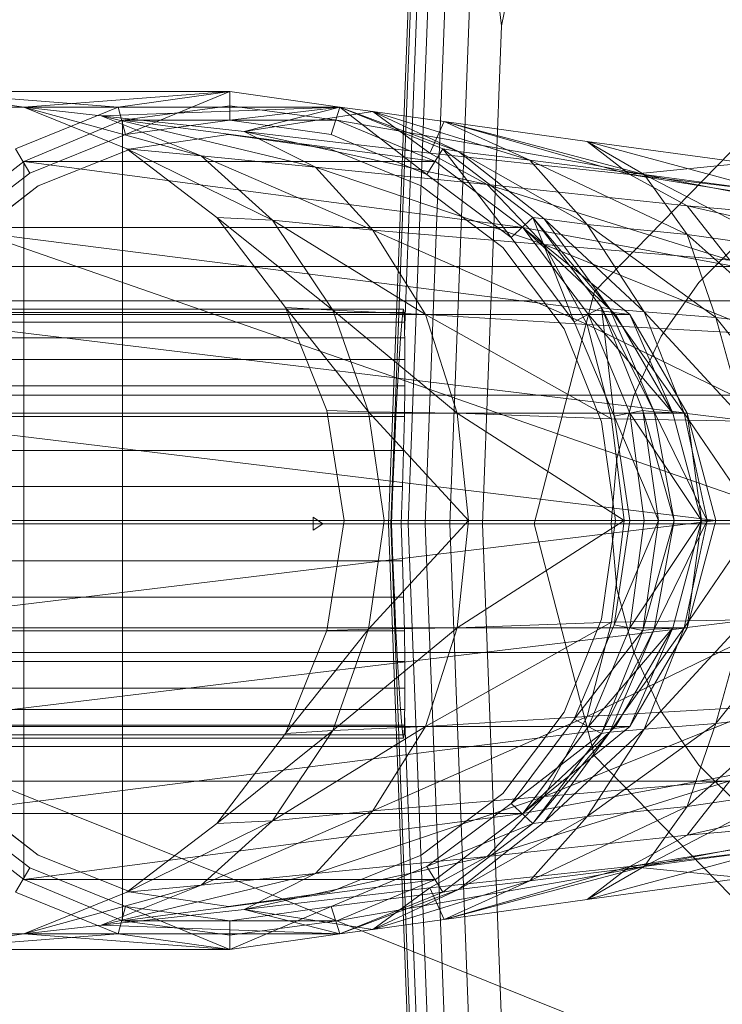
# Model space of a CAD drawing. Header units: metres. Extents: x 391.1 to 430.4, y 12.7 to 28.4.
# Tile 38 of 79: x 401.539 to 401.5882, y 26.5845 to 26.6533. Entities that reach past the tile are written whole.
import ezdxf

# ---------------------------------------------------------------- set-up
doc = ezdxf.new("R2010")
doc.units = ezdxf.units.M
doc.layers.add('02_MOBILIARIO', color=7, linetype='Continuous', lineweight=18)
doc.layers.add('A-DETL-____-MBND', color=7, linetype='Continuous', lineweight=18)

# ---------------------------------------------------------------- blocks, each defined once
blk = doc.blocks.new('Family - Rentamans PB-155389-02_CLI_AIRE_P0')
at = {"layer": 'A-DETL-____-MBND', "color": 253, "true_color": 0xaaaaaa}
for p, q in [((0.072869, 0.182758), (0.075845, 0.260961)), ((0.073043, 0.182758), (0.075975, 0.259811)), ((0.074, 0.196014), (0.076315, 0.256826)), ((0.074262, 0.182758), (0.076889, 0.251774)), ((0.075451, 0.182758), (0.07778, 0.243939)), ((0.080775, 0.217586), (0.084734, 0.236908)), ((0.077172, 0.182758), (0.079069, 0.232599)), ((0.080775, 0.217586), (0.079069, 0.232599)), ((0, 0.218497), (0.102728, 0.182758)), ((0.07945, 0.182758), (0.080775, 0.217586)), ((0.039771, 0.212986), (0.061771, 0.212986)), ((0.047372, 0.211886), (0.039771, 0.212986)), ((0.039771, 0.212986), (0.053972, 0.211886)), ((0.047372, 0.211886), (0.061771, 0.212986)), ((0.053972, 0.211886), (0.061771, 0.212986)), ((0.061771, 0.212986), (0.054472, 0.209986)), ((0.061771, 0.212986), (0.069472, 0.211886)), ((0.061771, 0.212986), (0.061771, 0.210986)), ((0.032072, 0.211886), (0.053972, 0.211886)), ((0.046771, 0.208986), (0.053972, 0.211886)), ((0.054572, 0.208986), (0.047372, 0.211886)), ((0.047372, 0.211886), (0.059771, 0.208486)), ((0.047372, 0.211886), (0.052771, 0.211287)), ((0.047372, 0.211886), (0.069472, 0.211886)), ((0.069472, 0.211886), (0.052771, 0.211287)), ((0.053972, 0.211886), (0.054472, 0.209986)), ((0.061771, 0.211986), (0.054271, 0.210986)), ((0.061771, 0.211986), (0.054271, 0.210986)), ((0.061771, 0.211986), (0.054271, 0.210986)), ((0.069271, 0.210986), (0.061771, 0.211986)), ((0.069271, 0.210986), (0.061771, 0.211986)), ((0.069271, 0.210986), (0.061771, 0.211986)), ((0.069271, 0.210986), (0.061771, 0.211986)), ((0.061771, 0.210986), (0.069472, 0.211886)), ((0.069472, 0.211886), (0.062771, 0.210186)), ((0.071771, 0.211587), (0.062771, 0.210186)), ((0.068872, 0.209986), (0.069472, 0.211886)), ((0.069472, 0.211886), (0.068872, 0.209986)), ((0.069472, 0.211886), (0.071771, 0.211587)), ((0.069472, 0.211886), (0.077771, 0.208787)), ((0.069472, 0.211886), (0.076672, 0.208986)), ((0.069472, 0.211886), (0.076672, 0.208986)), ((0.069472, 0.211886), (0.075572, 0.207186)), ((0.076672, 0.208986), (0.069472, 0.211886)), ((0.077771, 0.208787), (0.071771, 0.211587)), ((0.071771, 0.211587), (0.075771, 0.208686)), ((0.082771, 0.208186), (0.071771, 0.211587)), ((0.071771, 0.211587), (0.076771, 0.210886)), ((0.054271, 0.210986), (0.047372, 0.208087)), ((0.054271, 0.210986), (0.047372, 0.208087)), ((0.054271, 0.210986), (0.047372, 0.208087)), ((0.052771, 0.211287), (0.059771, 0.208486)), ((0.052771, 0.211287), (0.067771, 0.207686)), ((0.062771, 0.210186), (0.052771, 0.211287)), ((0.054271, 0.210986), (0.054271, 0.154986)), ((0.054271, 0.210986), (0.069271, 0.210986)), ((0.054271, 0.210986), (0.076172, 0.208087)), ((0.054472, 0.209986), (0.061771, 0.210986)), ((0.054472, 0.209986), (0.061771, 0.210986)), ((0.061771, 0.210986), (0.068872, 0.209986)), ((0.061771, 0.210986), (0.068872, 0.209986)), ((0.076172, 0.208087), (0.069271, 0.210986)), ((0.076172, 0.208087), (0.069271, 0.210986)), ((0.076172, 0.208087), (0.069271, 0.210986)), ((0.069271, 0.210986), (0.086572, 0.207986)), ((0.086572, 0.207986), (0.069271, 0.210986)), ((0.069271, 0.210986), (0.076172, 0.208087)), ((0.076172, 0.208087), (0.069271, 0.210986)), ((0.069271, 0.210986), (0.076172, 0.208087)), ((0.076172, 0.208087), (0.069271, 0.210986)), ((0.076771, 0.210886), (0.075771, 0.208686)), ((0.082771, 0.208186), (0.076771, 0.210886)), ((0.076771, 0.210886), (0.089771, 0.207186)), ((0.090771, 0.207186), (0.076771, 0.210886)), ((0.076771, 0.210886), (0.086771, 0.209486)), ((0.087299, 0.198992), (0.098881, 0.210876)), ((0.098881, 0.210876), (0.087299, 0.198992)), ((0.062771, 0.210186), (0.067771, 0.207686)), ((0.062771, 0.210186), (0.079771, 0.206486)), ((0.075771, 0.208686), (0.062771, 0.210186)), ((0.047771, 0.207287), (0.054472, 0.209986)), ((0.047771, 0.207287), (0.054472, 0.209986)), ((0.061672, 0.209986), (0.054872, 0.208986)), ((0.054872, 0.208986), (0.061672, 0.209986)), ((0.068771, 0.208986), (0.061672, 0.209986)), ((0.061672, 0.209986), (0.068771, 0.208986)), ((0.068872, 0.209986), (0.075572, 0.207186)), ((0.068872, 0.209986), (0.075572, 0.207186)), ((0.086771, 0.209486), (0.089771, 0.207186)), ((0.090771, 0.207186), (0.086771, 0.209486)), ((0.086771, 0.209486), (0.097771, 0.207986)), ((0.099771, 0.205986), (0.086771, 0.209486)), ((0.046771, 0.208986), (0.047771, 0.207287)), ((0.054872, 0.208986), (0.048372, 0.206386)), ((0.048372, 0.206386), (0.054872, 0.208986)), ((0.060872, 0.204186), (0.054572, 0.208986)), ((0.054572, 0.208986), (0.064771, 0.203986)), ((0.054572, 0.208986), (0.059771, 0.208486)), ((0.075172, 0.206386), (0.068771, 0.208986)), ((0.068771, 0.208986), (0.075172, 0.206386)), ((0.075572, 0.207186), (0.076672, 0.208986)), ((0.075771, 0.208686), (0.079771, 0.206486)), ((0.075771, 0.208686), (0.089771, 0.207186)), ((0.076672, 0.208986), (0.077771, 0.208787)), ((0.082972, 0.204186), (0.076672, 0.208986)), ((0.076672, 0.208986), (0.082972, 0.204186)), ((0.081472, 0.202787), (0.076672, 0.208986)), ((0.082972, 0.204186), (0.076672, 0.208986)), ((0.077771, 0.208787), (0.082771, 0.208186)), ((0.083771, 0.204087), (0.077771, 0.208787)), ((0.077771, 0.208787), (0.086771, 0.203686)), ((0.047372, 0.208087), (0.041372, 0.203486)), ((0.047372, 0.208087), (0.041372, 0.203486)), ((0.047372, 0.208087), (0.041372, 0.203486)), ((0.047372, 0.208087), (0.047372, 0.157886)), ((0.047372, 0.208087), (0.076172, 0.208087)), ((0.047372, 0.208087), (0.082271, 0.203486)), ((0.059771, 0.208486), (0.064771, 0.203986)), ((0.059771, 0.208486), (0.071771, 0.203287)), ((0.059771, 0.208486), (0.067771, 0.207686)), ((0.082271, 0.203486), (0.076172, 0.208087)), ((0.082271, 0.203486), (0.076172, 0.208087)), ((0.082271, 0.203486), (0.076172, 0.208087)), ((0.076172, 0.208087), (0.082271, 0.203486)), ((0.076172, 0.208087), (0.082271, 0.203486)), ((0.082271, 0.203486), (0.076172, 0.208087)), ((0.082271, 0.203486), (0.076172, 0.208087)), ((0.086771, 0.203686), (0.082771, 0.208186)), ((0.082771, 0.208186), (0.090771, 0.207186)), ((0.093771, 0.202986), (0.082771, 0.208186)), ((0.086572, 0.207986), (0.138572, 0.197986)), ((0.086572, 0.207986), (0.138572, 0.197986)), ((0.097771, 0.207986), (0.089771, 0.207186)), ((0.041972, 0.202787), (0.047771, 0.207287)), ((0.041972, 0.202787), (0.047771, 0.207287)), ((0.067771, 0.207686), (0.071771, 0.203287)), ((0.067771, 0.207686), (0.083771, 0.202287)), ((0.067771, 0.207686), (0.079771, 0.206486)), ((0.075572, 0.207186), (0.081472, 0.202787)), ((0.075572, 0.207186), (0.081472, 0.202787)), ((0.089771, 0.207186), (0.093771, 0.204986)), ((0.089771, 0.207186), (0.113771, 0.203287)), ((0.089771, 0.207186), (0.110771, 0.204686)), ((0.093771, 0.202986), (0.090771, 0.207186)), ((0.090771, 0.207186), (0.099771, 0.205986)), ((0.100771, 0.201986), (0.090771, 0.207186)), ((0.048372, 0.206386), (0.042771, 0.202087)), ((0.042771, 0.202087), (0.048372, 0.206386)), ((0.080872, 0.202087), (0.075172, 0.206386)), ((0.075172, 0.206386), (0.080872, 0.202087)), ((0.079771, 0.206486), (0.083771, 0.202287)), ((0.079771, 0.206486), (0.096771, 0.201186)), ((0.079771, 0.206486), (0.093771, 0.204986)), ((0.093771, 0.204986), (0.096771, 0.201186)), ((0.093771, 0.204986), (0.117771, 0.199486)), ((0.113771, 0.203287), (0.093771, 0.204986)), ((0.065672, 0.197886), (0.060872, 0.204186)), ((0.060872, 0.204186), (0.068972, 0.197686)), ((0.060872, 0.204186), (0.064771, 0.203986)), ((0.064771, 0.203986), (0.068972, 0.197686)), ((0.064771, 0.203986), (0.075472, 0.197386)), ((0.064771, 0.203986), (0.071771, 0.203287)), ((0.081472, 0.202787), (0.082972, 0.204186)), ((0.082972, 0.204186), (0.083771, 0.204087)), ((0.087771, 0.197886), (0.082972, 0.204186)), ((0.082972, 0.204186), (0.087771, 0.197886)), ((0.082972, 0.204186), (0.088372, 0.197787)), ((0.085872, 0.196886), (0.082972, 0.204186)), ((0.087771, 0.197886), (0.082972, 0.204186)), ((0.083771, 0.204087), (0.086771, 0.203686)), ((0.088372, 0.197787), (0.083771, 0.204087)), ((0.083771, 0.204087), (0.090771, 0.197587)), ((0.041372, 0.203486), (0.082271, 0.203486)), ((0.041372, 0.203486), (0.089771, 0.197386)), ((0.071771, 0.203287), (0.075472, 0.197386)), ((0.071771, 0.203287), (0.086771, 0.196686)), ((0.071771, 0.203287), (0.083771, 0.202287)), ((0.086872, 0.197386), (0.082271, 0.203486)), ((0.088771, 0.197386), (0.082271, 0.203486)), ((0.088771, 0.197386), (0.082271, 0.203486)), ((0.138271, 0.193186), (0.082271, 0.203486)), ((0.138271, 0.193186), (0.082271, 0.203486)), ((0.089771, 0.197386), (0.082271, 0.203486)), ((0.088771, 0.197386), (0.082271, 0.203486)), ((0.088771, 0.197386), (0.082271, 0.203486)), ((0.086771, 0.203686), (0.093771, 0.202986)), ((0.090771, 0.197587), (0.086771, 0.203686)), ((0.086771, 0.203686), (0.095771, 0.197186)), ((0.081472, 0.202787), (0.085872, 0.196886)), ((0.081472, 0.202787), (0.085872, 0.196886)), ((0.095771, 0.197186), (0.093771, 0.202986)), ((0.093771, 0.202986), (0.100771, 0.201986)), ((0.100972, 0.196587), (0.093771, 0.202986)), ((0.094593, 0.199631), (0.097828, 0.202867)), ((0.094593, 0.199631), (0.097828, 0.202867)), ((0.085172, 0.196386), (0.080872, 0.202087)), ((0.080872, 0.202087), (0.085172, 0.196386)), ((0.083771, 0.202287), (0.086771, 0.196686)), ((0.083771, 0.202287), (0.099372, 0.195986)), ((0.083771, 0.202287), (0.096771, 0.201186)), ((0.114701, 0.200758), (0.02, 0.200758)), ((0.091968, 0.195883), (0.094593, 0.199631)), ((0.091968, 0.195883), (0.094593, 0.199631)), ((0.02, 0.198347), (0.105701, 0.198347)), ((0.105701, 0.198347), (0.02, 0.198347)), ((0.08306, 0.182758), (0.087299, 0.198992)), ((0.087299, 0.198992), (0.08306, 0.182758)), ((0.024162, 0.197758), (0.073934, 0.197758)), ((0.068972, 0.197686), (0.065672, 0.197886)), ((0.071472, 0.190587), (0.065672, 0.197886)), ((0.068572, 0.190686), (0.065672, 0.197886)), ((0.068972, 0.197686), (0.071472, 0.190587)), ((0.075472, 0.197386), (0.068972, 0.197686)), ((0.068972, 0.197686), (0.077672, 0.190486)), ((0.073876, 0.19753), (0.073934, 0.197758)), ((0.073934, 0.197758), (0.073975, 0.19753)), ((0.085872, 0.196886), (0.087771, 0.197886)), ((0.087771, 0.197886), (0.088372, 0.197787)), ((0.090672, 0.190686), (0.087771, 0.197886)), ((0.087771, 0.197886), (0.090672, 0.190686)), ((0.087771, 0.197886), (0.091472, 0.190587)), ((0.088672, 0.190287), (0.087771, 0.197886)), ((0.090672, 0.190686), (0.087771, 0.197886)), ((0.088372, 0.197787), (0.090771, 0.197587)), ((0.091472, 0.190587), (0.088372, 0.197787)), ((0.088372, 0.197787), (0.093572, 0.190486)), ((0.073975, 0.19753), (0.024162, 0.19753)), ((0.024162, 0.19753), (0.073876, 0.19753)), ((0.036672, 0.197386), (0.089771, 0.197386)), ((0.036672, 0.197386), (0.093771, 0.190486)), ((0.073802, 0.196854), (0.073876, 0.19753)), ((0.073975, 0.19753), (0.073998, 0.196854)), ((0.075472, 0.197386), (0.077672, 0.190486)), ((0.086771, 0.196686), (0.075472, 0.197386)), ((0.075472, 0.197386), (0.088472, 0.190087)), ((0.089771, 0.190486), (0.086872, 0.197386)), ((0.092771, 0.190486), (0.086872, 0.197386)), ((0.086872, 0.197386), (0.088771, 0.197386)), ((0.092771, 0.190486), (0.088771, 0.197386)), ((0.089771, 0.197386), (0.088771, 0.197386)), ((0.092771, 0.190486), (0.088771, 0.197386)), ((0.093771, 0.190486), (0.089771, 0.197386)), ((0.089771, 0.197386), (0.092771, 0.190486)), ((0.090771, 0.197587), (0.095771, 0.197186)), ((0.093572, 0.190486), (0.090771, 0.197587)), ((0.090771, 0.197587), (0.097771, 0.189986)), ((0.095771, 0.197186), (0.100972, 0.196587)), ((0.097771, 0.189986), (0.095771, 0.197186)), ((0.095771, 0.197186), (0.101771, 0.189686)), ((0.024162, 0.196854), (0.073998, 0.196854)), ((0.024162, 0.196854), (0.073802, 0.196854)), ((0.073715, 0.195748), (0.073802, 0.196854)), ((0.073998, 0.196854), (0.074, 0.196014)), ((0.087771, 0.189886), (0.085172, 0.196386)), ((0.085172, 0.196386), (0.087771, 0.189886)), ((0.085872, 0.196886), (0.088672, 0.190287)), ((0.085872, 0.196886), (0.088672, 0.190287)), ((0.086771, 0.196686), (0.088472, 0.190087)), ((0.099372, 0.195986), (0.086771, 0.196686)), ((0.086771, 0.196686), (0.100771, 0.189886)), ((0.024162, 0.195748), (0.07401, 0.195748)), ((0.024162, 0.195748), (0.073715, 0.195748)), ((0.073617, 0.194249), (0.073715, 0.195748)), ((0.07401, 0.195748), (0.074, 0.196014)), ((0.07401, 0.195748), (0.074026, 0.194249)), ((0.090035, 0.191736), (0.091968, 0.195883)), ((0.090035, 0.191736), (0.091968, 0.195883)), ((0.024162, 0.194249), (0.073617, 0.194249)), ((0.024162, 0.194249), (0.074026, 0.194249)), ((0.073512, 0.1924), (0.073617, 0.194249)), ((0.074026, 0.194249), (0.074018, 0.1924)), ((0.024162, 0.1924), (0.073512, 0.1924)), ((0.024162, 0.1924), (0.074018, 0.1924)), ((0.073401, 0.190258), (0.073512, 0.1924)), ((0.074018, 0.1924), (0.073988, 0.190258)), ((0.099113, 0.191758), (0.02, 0.191758)), ((0.099113, 0.191758), (0.02, 0.191758)), ((0.08885, 0.187316), (0.090035, 0.191736)), ((0.08885, 0.187316), (0.090035, 0.191736)), ((0.024162, 0.190258), (0.073401, 0.190258)), ((0.024162, 0.190258), (0.073988, 0.190258)), ((0.033872, 0.190486), (0.093771, 0.190486)), ((0.033872, 0.190486), (0.095771, 0.182986)), ((0.071472, 0.190587), (0.068572, 0.190686)), ((0.069771, 0.182986), (0.068572, 0.190686)), ((0.077672, 0.190486), (0.071472, 0.190587)), ((0.071472, 0.190587), (0.072572, 0.182986)), ((0.078472, 0.182986), (0.071472, 0.190587)), ((0.07329, 0.187888), (0.073401, 0.190258)), ((0.073988, 0.190258), (0.073936, 0.187888)), ((0.077672, 0.190486), (0.078472, 0.182986)), ((0.088472, 0.190087), (0.077672, 0.190486)), ((0.077672, 0.190486), (0.089372, 0.182986)), ((0.088472, 0.190087), (0.089372, 0.182986)), ((0.100771, 0.189886), (0.088472, 0.190087)), ((0.088672, 0.190287), (0.090672, 0.190686)), ((0.088672, 0.190287), (0.089771, 0.182986)), ((0.088672, 0.190287), (0.091771, 0.182986)), ((0.088672, 0.190287), (0.089771, 0.182986)), ((0.090771, 0.182986), (0.089771, 0.190486)), ((0.094771, 0.182986), (0.089771, 0.190486)), ((0.089771, 0.190486), (0.092771, 0.190486)), ((0.090672, 0.190686), (0.091472, 0.190587)), ((0.091771, 0.182986), (0.090672, 0.190686)), ((0.090672, 0.190686), (0.091771, 0.182986)), ((0.090672, 0.190686), (0.092872, 0.182986)), ((0.091771, 0.182986), (0.090672, 0.190686)), ((0.091472, 0.190587), (0.093572, 0.190486)), ((0.092872, 0.182986), (0.091472, 0.190587)), ((0.091472, 0.190587), (0.095172, 0.182986)), ((0.094771, 0.182986), (0.092771, 0.190486)), ((0.093771, 0.190486), (0.092771, 0.190486)), ((0.094771, 0.182986), (0.092771, 0.190486)), ((0.093572, 0.190486), (0.097771, 0.189986)), ((0.095172, 0.182986), (0.093572, 0.190486)), ((0.093572, 0.190486), (0.098672, 0.182986)), ((0.095771, 0.182986), (0.093771, 0.190486)), ((0.093771, 0.190486), (0.094771, 0.182986)), ((0.088771, 0.182986), (0.087771, 0.189886)), ((0.087771, 0.189886), (0.088771, 0.182986)), ((0.024162, 0.187888), (0.07329, 0.187888)), ((0.024162, 0.187888), (0.073936, 0.187888)), ((0.073181, 0.185363), (0.07329, 0.187888)), ((0.073936, 0.187888), (0.073863, 0.185363)), ((0.088451, 0.182758), (0.08885, 0.187316)), ((0.088451, 0.182758), (0.08885, 0.187316)), ((0.024162, 0.185363), (0.073181, 0.185363)), ((0.073863, 0.185363), (0.024162, 0.185363)), ((0.073078, 0.182758), (0.073181, 0.185363)), ((0.073863, 0.185363), (0.073771, 0.182758)), ((0.067602, 0.182758), (0.067598, 0.183209)), ((0.067598, 0.183209), (0.067615, 0.182758)), ((0.068291, 0.182758), (0.067598, 0.183209)), ((0, 0.182758), (0.102728, 0.141568)), ((0.102728, 0.182758), (0, 0.182758)), ((0.096701, 0.182758), (0.02, 0.182758)), ((0.096701, 0.182758), (0.02, 0.182758)), ((0.024162, 0.182758), (0.073078, 0.182758)), ((0.073771, 0.182758), (0.024162, 0.182758)), ((0.032771, 0.182986), (0.095771, 0.182986)), ((0.033872, 0.175486), (0.095771, 0.182986)), ((0.067615, 0.182758), (0.067598, 0.182307)), ((0.067598, 0.182307), (0.067602, 0.182758)), ((0.068291, 0.182758), (0.067598, 0.182307)), ((0.068291, 0.182758), (0.067602, 0.182758)), ((0.067615, 0.182758), (0.068291, 0.182758)), ((0.068572, 0.175287), (0.069771, 0.182986)), ((0.072572, 0.182986), (0.069771, 0.182986)), ((0.078472, 0.182986), (0.071472, 0.175386)), ((0.071472, 0.175386), (0.072572, 0.182986)), ((0.078472, 0.182986), (0.072572, 0.182986)), ((0.075845, 0.104556), (0.072869, 0.182758)), ((0.073043, 0.182758), (0.072869, 0.182758)), ((0.075975, 0.105705), (0.073043, 0.182758)), ((0.073078, 0.182757), (0.073043, 0.182757)), ((0.073181, 0.180153), (0.073078, 0.182758)), ((0.074262, 0.182758), (0.073771, 0.182758)), ((0.073771, 0.182758), (0.073863, 0.180153)), ((0.076889, 0.113742), (0.074262, 0.182758)), ((0.075451, 0.182758), (0.074262, 0.182758)), ((0.07778, 0.121577), (0.075451, 0.182758)), ((0.077172, 0.182758), (0.075451, 0.182758)), ((0.07945, 0.182758), (0.077172, 0.182759)), ((0.079069, 0.132917), (0.077172, 0.182758)), ((0.089372, 0.182986), (0.077672, 0.175486)), ((0.077672, 0.175486), (0.078472, 0.182986)), ((0.089372, 0.182986), (0.078472, 0.182986)), ((0.080775, 0.14793), (0.07945, 0.182758)), ((0.087299, 0.166524), (0.08306, 0.182758)), ((0.08306, 0.182758), (0.087299, 0.166524)), ((0.088771, 0.182986), (0.087771, 0.176087)), ((0.087771, 0.176087), (0.088771, 0.182986)), ((0.08885, 0.1782), (0.088451, 0.182758)), ((0.08885, 0.1782), (0.088451, 0.182758)), ((0.089372, 0.182986), (0.088472, 0.175886)), ((0.089771, 0.182986), (0.088672, 0.175686)), ((0.089771, 0.182986), (0.088672, 0.175686)), ((0.088672, 0.175686), (0.091771, 0.182986)), ((0.101771, 0.182986), (0.089372, 0.182986)), ((0.089771, 0.175486), (0.090771, 0.182986)), ((0.089771, 0.175486), (0.094771, 0.182986)), ((0.089771, 0.182986), (0.091771, 0.182986)), ((0.091771, 0.182986), (0.090672, 0.175287)), ((0.090672, 0.175287), (0.091771, 0.182986)), ((0.090672, 0.175287), (0.092872, 0.182986)), ((0.090672, 0.175287), (0.091771, 0.182986)), ((0.094771, 0.182986), (0.090771, 0.182986)), ((0.092872, 0.182986), (0.091472, 0.175386)), ((0.091472, 0.175386), (0.095172, 0.182986)), ((0.091771, 0.182986), (0.092872, 0.182986)), ((0.092771, 0.175486), (0.094771, 0.182986)), ((0.092771, 0.175486), (0.094771, 0.182986)), ((0.092872, 0.182986), (0.095172, 0.182986)), ((0.095172, 0.182986), (0.093572, 0.175486)), ((0.093572, 0.175486), (0.098672, 0.182986)), ((0.095771, 0.182986), (0.093771, 0.175486)), ((0.093771, 0.175486), (0.094771, 0.182986)), ((0.095771, 0.182986), (0.094771, 0.182986)), ((0.095172, 0.182986), (0.098672, 0.182986)), ((0.024162, 0.180153), (0.073181, 0.180153)), ((0.024162, 0.180153), (0.073863, 0.180153)), ((0.07329, 0.177628), (0.073181, 0.180153)), ((0.073863, 0.180153), (0.073936, 0.177628)), ((0.090035, 0.17378), (0.08885, 0.1782)), ((0.090035, 0.17378), (0.08885, 0.1782)), ((0.024162, 0.177628), (0.07329, 0.177628)), ((0.024162, 0.177628), (0.073936, 0.177628)), ((0.073401, 0.175258), (0.07329, 0.177628)), ((0.073936, 0.177628), (0.073988, 0.175258)), ((0.095771, 0.168787), (0.101771, 0.176287)), ((0.088472, 0.175886), (0.075472, 0.168587)), ((0.088472, 0.175886), (0.077672, 0.175486)), ((0.087771, 0.176087), (0.085172, 0.169587)), ((0.085172, 0.169587), (0.087771, 0.176087)), ((0.088672, 0.175686), (0.085872, 0.169087)), ((0.088672, 0.175686), (0.085872, 0.169087)), ((0.100771, 0.176087), (0.086771, 0.169287)), ((0.088472, 0.175886), (0.086771, 0.169287)), ((0.100771, 0.176087), (0.088472, 0.175886)), ((0.088672, 0.175686), (0.090672, 0.175287)), ((0.090771, 0.168386), (0.097771, 0.175986)), ((0.093572, 0.175486), (0.097771, 0.175986)), ((0.097771, 0.175986), (0.095771, 0.168787)), ((0.024162, 0.175258), (0.073401, 0.175258)), ((0.024162, 0.175258), (0.073988, 0.175258)), ((0.033872, 0.175486), (0.093771, 0.175486)), ((0.036672, 0.168587), (0.093771, 0.175486)), ((0.071472, 0.175386), (0.065672, 0.168087)), ((0.065672, 0.168087), (0.068572, 0.175287)), ((0.071472, 0.175386), (0.068572, 0.175287)), ((0.077672, 0.175486), (0.068972, 0.168287)), ((0.068972, 0.168287), (0.071472, 0.175386)), ((0.077672, 0.175486), (0.071472, 0.175386)), ((0.073512, 0.173116), (0.073401, 0.175258)), ((0.073988, 0.175258), (0.074018, 0.173116)), ((0.075472, 0.168587), (0.077672, 0.175486)), ((0.085872, 0.169087), (0.090672, 0.175287)), ((0.086872, 0.168587), (0.089771, 0.175486)), ((0.086872, 0.168587), (0.092771, 0.175486)), ((0.087771, 0.168087), (0.091472, 0.175386)), ((0.090672, 0.175287), (0.087771, 0.168087)), ((0.087771, 0.168087), (0.090672, 0.175287)), ((0.087771, 0.168087), (0.090672, 0.175287)), ((0.088372, 0.168186), (0.093572, 0.175486)), ((0.088372, 0.168186), (0.091472, 0.175386)), ((0.088771, 0.168587), (0.092771, 0.175486)), ((0.088771, 0.168587), (0.092771, 0.175486)), ((0.092771, 0.175486), (0.089771, 0.175486)), ((0.093771, 0.175486), (0.089771, 0.168587)), ((0.089771, 0.168587), (0.092771, 0.175486)), ((0.090672, 0.175287), (0.091472, 0.175386)), ((0.093572, 0.175486), (0.090771, 0.168386)), ((0.091472, 0.175386), (0.093572, 0.175486)), ((0.093771, 0.175486), (0.092771, 0.175486)), ((0.099113, 0.173758), (0.02, 0.173758)), ((0.099113, 0.173758), (0.02, 0.173758)), ((0.091968, 0.169633), (0.090035, 0.17378)), ((0.091968, 0.169633), (0.090035, 0.17378)), ((0.024162, 0.173116), (0.073512, 0.173116)), ((0.024162, 0.173116), (0.074018, 0.173116)), ((0.073617, 0.171267), (0.073512, 0.173116)), ((0.074018, 0.173116), (0.074026, 0.171267)), ((0.082271, 0.162486), (0.138271, 0.172787)), ((0.082271, 0.162486), (0.138271, 0.172787)), ((0.024162, 0.171267), (0.073617, 0.171267)), ((0.024162, 0.171267), (0.074026, 0.171267)), ((0.073715, 0.169768), (0.073617, 0.171267)), ((0.074026, 0.171267), (0.07401, 0.169768)), ((0.07401, 0.169768), (0.024162, 0.169768)), ((0.024162, 0.169768), (0.073715, 0.169768)), ((0.073802, 0.168663), (0.073715, 0.169768)), ((0.074, 0.169502), (0.073998, 0.168663)), ((0.07401, 0.169768), (0.074, 0.169502)), ((0.076315, 0.10869), (0.074, 0.169502)), ((0.085172, 0.169587), (0.080872, 0.163886)), ((0.080872, 0.163886), (0.085172, 0.169587)), ((0.099372, 0.169986), (0.083771, 0.163686)), ((0.099372, 0.169986), (0.086771, 0.169287)), ((0.094593, 0.165885), (0.091968, 0.169633)), ((0.094593, 0.165885), (0.091968, 0.169633)), ((0.086771, 0.169287), (0.071771, 0.162686)), ((0.086771, 0.169287), (0.075472, 0.168587)), ((0.085872, 0.169087), (0.081472, 0.163186)), ((0.085872, 0.169087), (0.081472, 0.163186)), ((0.086771, 0.169287), (0.083771, 0.163686)), ((0.085872, 0.169087), (0.087771, 0.168087)), ((0.095771, 0.168787), (0.086771, 0.162287)), ((0.090771, 0.168386), (0.095771, 0.168787)), ((0.100972, 0.169386), (0.093771, 0.162986)), ((0.093771, 0.162986), (0.095771, 0.168787)), ((0.095771, 0.168787), (0.100972, 0.169386)), ((0.024162, 0.168663), (0.073998, 0.168663)), ((0.024162, 0.168663), (0.073802, 0.168663)), ((0.036672, 0.168587), (0.089771, 0.168587)), ((0.041372, 0.162486), (0.089771, 0.168587)), ((0.068972, 0.168287), (0.060872, 0.161787)), ((0.060872, 0.161787), (0.065672, 0.168087)), ((0.075472, 0.168587), (0.064771, 0.161986)), ((0.064771, 0.161986), (0.068972, 0.168287)), ((0.068972, 0.168287), (0.065672, 0.168087)), ((0.075472, 0.168587), (0.068972, 0.168287)), ((0.071771, 0.162686), (0.075472, 0.168587)), ((0.073876, 0.167986), (0.073802, 0.168663)), ((0.073998, 0.168663), (0.073975, 0.167986)), ((0.081472, 0.163186), (0.087771, 0.168087)), ((0.082271, 0.162486), (0.086872, 0.168587)), ((0.082271, 0.162486), (0.088771, 0.168587)), ((0.082271, 0.162486), (0.088771, 0.168587)), ((0.082271, 0.162486), (0.088771, 0.168587)), ((0.089771, 0.168587), (0.082271, 0.162486)), ((0.082271, 0.162486), (0.089771, 0.168587)), ((0.082972, 0.161787), (0.088372, 0.168186)), ((0.087771, 0.168087), (0.082972, 0.161787)), ((0.082972, 0.161787), (0.087771, 0.168087)), ((0.082972, 0.161787), (0.087771, 0.168087)), ((0.083771, 0.161886), (0.090771, 0.168386)), ((0.083771, 0.161886), (0.088372, 0.168186)), ((0.086771, 0.162287), (0.090771, 0.168386)), ((0.088771, 0.168587), (0.086872, 0.168587)), ((0.088372, 0.168186), (0.087771, 0.168087)), ((0.088372, 0.168186), (0.090771, 0.168386)), ((0.089771, 0.168587), (0.088771, 0.168587)), ((0.024162, 0.167986), (0.073975, 0.167986)), ((0.024162, 0.167986), (0.073876, 0.167986)), ((0.024162, 0.167758), (0.073934, 0.167758)), ((0.073934, 0.167758), (0.073876, 0.167986)), ((0.073975, 0.167986), (0.073934, 0.167758)), ((0.138572, 0.167986), (0.086572, 0.157986)), ((0.086572, 0.157986), (0.138572, 0.167986)), ((0.105701, 0.16717), (0.02, 0.16717)), ((0.105701, 0.16717), (0.02, 0.16717)), ((0.087299, 0.166524), (0.098881, 0.154641)), ((0.098881, 0.154641), (0.087299, 0.166524)), ((0.117771, 0.166486), (0.093771, 0.160986)), ((0.097828, 0.162649), (0.094593, 0.165885)), ((0.097828, 0.162649), (0.094593, 0.165885)), ((0.114701, 0.164758), (0.02, 0.164758)), ((0.096771, 0.164787), (0.079771, 0.159486)), ((0.096771, 0.164787), (0.083771, 0.163686)), ((0.096771, 0.164787), (0.093771, 0.160986)), ((0.048372, 0.159587), (0.042771, 0.163886)), ((0.042771, 0.163886), (0.048372, 0.159587)), ((0.080872, 0.163886), (0.075172, 0.159587)), ((0.075172, 0.159587), (0.080872, 0.163886)), ((0.100771, 0.163986), (0.090771, 0.158787)), ((0.100771, 0.163986), (0.093771, 0.162986)), ((0.083771, 0.163686), (0.067771, 0.158287)), ((0.083771, 0.163686), (0.071771, 0.162686)), ((0.083771, 0.163686), (0.079771, 0.159486)), ((0.047771, 0.158686), (0.041972, 0.163186)), ((0.047771, 0.158686), (0.041972, 0.163186)), ((0.071771, 0.162686), (0.059771, 0.157486)), ((0.071771, 0.162686), (0.064771, 0.161986)), ((0.067771, 0.158287), (0.071771, 0.162686)), ((0.081472, 0.163186), (0.075572, 0.158787)), ((0.081472, 0.163186), (0.075572, 0.158787)), ((0.081472, 0.163186), (0.082972, 0.161787)), ((0.093771, 0.162986), (0.082771, 0.157787)), ((0.093771, 0.162986), (0.086771, 0.162287)), ((0.113771, 0.162686), (0.089771, 0.158787)), ((0.090771, 0.158787), (0.093771, 0.162986)), ((0.113771, 0.162686), (0.093771, 0.160986)), ((0.041372, 0.162486), (0.047372, 0.157886)), ((0.041372, 0.162486), (0.047372, 0.157886)), ((0.041372, 0.162486), (0.082271, 0.162486)), ((0.041372, 0.162486), (0.047372, 0.157886)), ((0.047372, 0.157886), (0.082271, 0.162486)), ((0.064771, 0.161986), (0.054572, 0.156986)), ((0.059771, 0.157486), (0.064771, 0.161986)), ((0.064771, 0.161986), (0.060872, 0.161787)), ((0.076172, 0.157886), (0.082271, 0.162486)), ((0.076172, 0.157886), (0.082271, 0.162486)), ((0.076172, 0.157886), (0.082271, 0.162486)), ((0.082271, 0.162486), (0.076172, 0.157886)), ((0.076172, 0.157886), (0.082271, 0.162486)), ((0.082271, 0.162486), (0.076172, 0.157886)), ((0.076172, 0.157886), (0.082271, 0.162486)), ((0.086771, 0.162287), (0.077771, 0.157186)), ((0.077771, 0.157186), (0.083771, 0.161886)), ((0.082771, 0.157787), (0.086771, 0.162287)), ((0.083771, 0.161886), (0.082972, 0.161787)), ((0.086771, 0.162287), (0.083771, 0.161886)), ((0.054572, 0.156986), (0.060872, 0.161787)), ((0.075572, 0.158787), (0.082972, 0.161787)), ((0.082972, 0.161787), (0.076672, 0.156986)), ((0.076672, 0.156986), (0.082972, 0.161787)), ((0.076672, 0.156986), (0.082972, 0.161787)), ((0.110771, 0.161287), (0.089771, 0.158787)), ((0.093771, 0.160986), (0.079771, 0.159486)), ((0.093771, 0.160986), (0.089771, 0.158787)), ((0.099771, 0.159986), (0.086771, 0.156486)), ((0.099771, 0.159986), (0.090771, 0.158787)), ((0.054872, 0.156986), (0.048372, 0.159587)), ((0.048372, 0.159587), (0.054872, 0.156986)), ((0.079771, 0.159486), (0.062771, 0.155787)), ((0.079771, 0.159486), (0.067771, 0.158287)), ((0.075172, 0.159587), (0.068771, 0.156986)), ((0.068771, 0.156986), (0.075172, 0.159587)), ((0.079771, 0.159486), (0.075771, 0.157287)), ((0.047771, 0.158686), (0.046771, 0.156986)), ((0.054472, 0.155986), (0.047771, 0.158686)), ((0.054472, 0.155986), (0.047771, 0.158686)), ((0.075572, 0.158787), (0.068872, 0.155986)), ((0.075572, 0.158787), (0.068872, 0.155986)), ((0.075572, 0.158787), (0.076672, 0.156986)), ((0.089771, 0.158787), (0.075771, 0.157287)), ((0.089771, 0.158787), (0.076771, 0.155087)), ((0.090771, 0.158787), (0.076771, 0.155087)), ((0.090771, 0.158787), (0.082771, 0.157787)), ((0.089771, 0.158787), (0.086771, 0.156486)), ((0.086771, 0.156486), (0.090771, 0.158787)), ((0.097771, 0.157986), (0.089771, 0.158787)), ((0.047372, 0.157886), (0.054271, 0.154986)), ((0.047372, 0.157886), (0.054271, 0.154986)), ((0.047372, 0.157886), (0.076172, 0.157886)), ((0.047372, 0.157886), (0.054271, 0.154986)), ((0.067771, 0.158287), (0.052771, 0.154686)), ((0.054271, 0.154986), (0.076172, 0.157886)), ((0.067771, 0.158287), (0.059771, 0.157486)), ((0.062771, 0.155787), (0.067771, 0.158287)), ((0.086572, 0.157986), (0.069271, 0.154986)), ((0.069271, 0.154986), (0.086572, 0.157986)), ((0.069271, 0.154986), (0.076172, 0.157886)), ((0.069271, 0.154986), (0.076172, 0.157886)), ((0.069271, 0.154986), (0.076172, 0.157886)), ((0.076172, 0.157886), (0.069271, 0.154986)), ((0.069271, 0.154986), (0.076172, 0.157886)), ((0.076172, 0.157886), (0.069271, 0.154986)), ((0.069271, 0.154986), (0.076172, 0.157886)), ((0.082771, 0.157787), (0.071771, 0.154386)), ((0.076771, 0.155087), (0.082771, 0.157787)), ((0.082771, 0.157787), (0.077771, 0.157186)), ((0.097771, 0.157986), (0.086771, 0.156486)), ((0.059771, 0.157486), (0.047372, 0.154087)), ((0.052771, 0.154686), (0.059771, 0.157486)), ((0.059771, 0.157486), (0.054572, 0.156986)), ((0.075771, 0.157287), (0.062771, 0.155787)), ((0.077771, 0.157186), (0.069472, 0.154087)), ((0.075771, 0.157287), (0.071771, 0.154386)), ((0.071771, 0.154386), (0.077771, 0.157186)), ((0.076771, 0.155087), (0.075771, 0.157287)), ((0.077771, 0.157186), (0.076672, 0.156986)), ((0.053972, 0.154087), (0.046771, 0.156986)), ((0.047372, 0.154087), (0.054572, 0.156986)), ((0.061672, 0.155986), (0.054872, 0.156986)), ((0.054872, 0.156986), (0.061672, 0.155986)), ((0.068771, 0.156986), (0.061672, 0.155986)), ((0.061672, 0.155986), (0.068771, 0.156986)), ((0.068872, 0.155986), (0.076672, 0.156986)), ((0.076672, 0.156986), (0.069472, 0.154087)), ((0.069472, 0.154087), (0.076672, 0.156986)), ((0.069472, 0.154087), (0.076672, 0.156986)), ((0.086771, 0.156486), (0.076771, 0.155087)), ((0.062771, 0.155787), (0.052771, 0.154686)), ((0.054472, 0.155986), (0.053972, 0.154087)), ((0.061771, 0.154986), (0.054472, 0.155986)), ((0.061771, 0.152986), (0.054472, 0.155986)), ((0.061771, 0.154986), (0.054472, 0.155986)), ((0.068872, 0.155986), (0.061771, 0.154986)), ((0.068872, 0.155986), (0.061771, 0.152986)), ((0.068872, 0.155986), (0.061771, 0.154986)), ((0.062771, 0.155787), (0.069472, 0.154087)), ((0.071771, 0.154386), (0.062771, 0.155787)), ((0.069472, 0.154087), (0.068872, 0.155986)), ((0.068872, 0.155986), (0.069472, 0.154087)), ((0.054271, 0.154986), (0.061771, 0.153986)), ((0.054271, 0.154986), (0.061771, 0.153986)), ((0.054271, 0.154986), (0.069271, 0.154986)), ((0.054271, 0.154986), (0.061771, 0.153986)), ((0.061771, 0.154986), (0.061771, 0.152986)), ((0.061771, 0.153986), (0.069271, 0.154986)), ((0.061771, 0.153986), (0.069271, 0.154986)), ((0.069271, 0.154986), (0.061771, 0.153986)), ((0.061771, 0.153986), (0.069271, 0.154986)), ((0.076771, 0.155087), (0.071771, 0.154386)), ((0.052771, 0.154686), (0.047372, 0.154087)), ((0.052771, 0.154686), (0.069472, 0.154087)), ((0.069472, 0.154087), (0.052771, 0.154686)), ((0.071771, 0.154386), (0.069472, 0.154087)), ((0.053972, 0.154087), (0.032072, 0.154087)), ((0.039771, 0.152986), (0.047372, 0.154087)), ((0.053972, 0.154087), (0.039771, 0.152986)), ((0.069472, 0.154087), (0.047372, 0.154087)), ((0.061771, 0.152986), (0.047372, 0.154087)), ((0.061771, 0.152986), (0.053972, 0.154087)), ((0.069472, 0.154087), (0.061771, 0.152986)), ((0.061771, 0.152986), (0.039771, 0.152986))]:
    blk.add_line(p, q, dxfattribs=at)
blk = doc.blocks.new('LONDR55-XX_ZZ-ARQ-CAA-M3D-Londres55_ifc-1-02_CLI_AIRE_P0')
at = {"layer": '02_MOBILIARIO', "color": 253, "lineweight": 18, "true_color": 0xaaaaaa}
blk.add_blockref('Family - Rentamans PB-155389-02_CLI_AIRE_P0', (401.49193, 26.435322), dxfattribs=at)

msp = doc.modelspace()

# ---------------------------------------------------------------- block references
at = {"lineweight": 5}
msp.add_blockref('LONDR55-XX_ZZ-ARQ-CAA-M3D-Londres55_ifc-1-02_CLI_AIRE_P0', (0, 0), dxfattribs=at)

doc.saveas('drawing.dxf')
